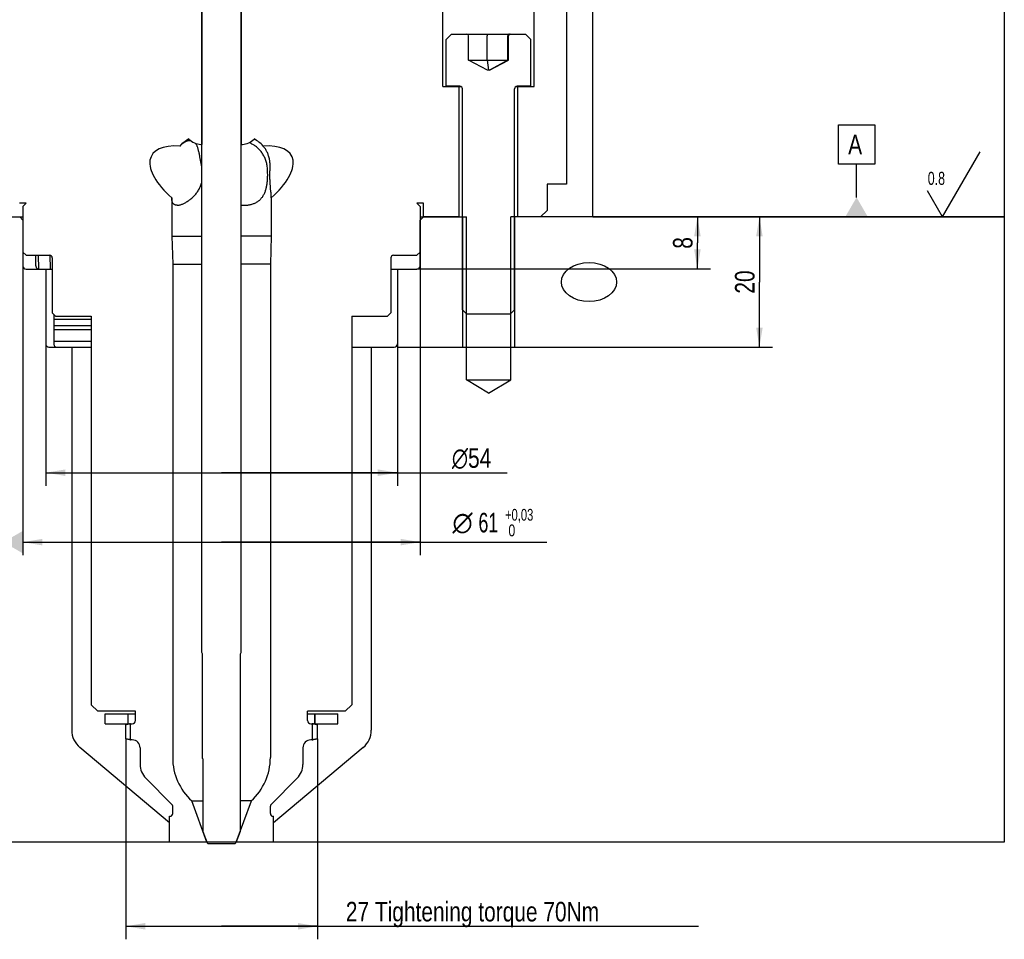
# Model space of a CAD drawing. Extents: x 0 to 1189, y 0 to 841.
# Tile 67 of 77: x 603 to 755, y 428 to 569. Entities that reach past the tile are written whole.
import ezdxf

# ---------------------------------------------------------------- set-up
doc = ezdxf.new("R2010")
doc.units = 0
doc.header["$LTSCALE"] = 65.395
doc.layers.get('0').update_dxf_attribs({"linetype": 'CONTINUOUS'})
for name, color, linetype in [('99M0011_BL10', 7, 'CONTINUOUS'), ('MG46096_3D_N_45_R000_JG_BL12', 7, 'CONTINUOUS'), ('MG46_3D_PPU_WEB_BL11', 7, 'CONTINUOUS'), ('MG46_3D_PSUP_WEB_BL14', 7, 'CONTINUOUS')]:
    doc.layers.add(name, color=color, linetype=linetype)
doc.styles.get("Standard").update_dxf_attribs({"font": 'txt', "width": 0.8})
doc.styles.add('TEXTSTYLE_1', font='gdt', dxfattribs={"width": 0.8})
doc.dimstyles.new('DIMSTYLE_2', dxfattribs={"dimtxt": 3, "dimasz": 3, "dimexe": 2, "dimexo": 0, "dimgap": 0.75, "dimtad": 1, "dimtxsty": 'STANDARD', "dimblk": '_ARROW_FILLED', "dimblk1": '_ARROW_FILLED', "dimblk2": '_ARROW_FILLED', "dimcen": 0.09, "dimazin": 3, "dimtp": 0.3, "dimtm": 0.3, "dimtfac": 1, "dimtofl": 0, "dimtmove": 0, "dimatfit": 3, "dimtolj": 1})
doc.dimstyles.new('DIMSTYLE_4', dxfattribs={"dimtxt": 3, "dimasz": 3, "dimexe": 2, "dimexo": 0, "dimgap": 0.75, "dimtad": 1, "dimtxsty": 'STANDARD', "dimblk": '_ARROW_FILLED', "dimblk1": '_ARROW_FILLED', "dimblk2": '_ARROW_FILLED', "dimcen": 0.09, "dimazin": 3, "dimtp": 0.2, "dimtm": 0.2, "dimtfac": 1, "dimtofl": 0, "dimtmove": 0, "dimatfit": 3, "dimtolj": 1})
doc.dimstyles.new('DIMSTYLE_7', dxfattribs={"dimtxt": 3, "dimasz": 3, "dimexe": 2, "dimexo": 0, "dimgap": 0.75, "dimtad": 1, "dimtxsty": 'STANDARD', "dimblk": '_ARROW_FILLED', "dimblk1": '_ARROW_FILLED', "dimblk2": '_ARROW_FILLED', "dimcen": 0.09, "dimazin": 3, "dimtp": 0.5, "dimtm": 0.5, "dimtfac": 1, "dimtofl": 0, "dimtmove": 0, "dimatfit": 3, "dimtolj": 1})
doc.dimstyles.new('DIMSTYLE_8', dxfattribs={"dimtxt": 3, "dimasz": 3, "dimexe": 2, "dimexo": 0, "dimgap": 0.75, "dimtad": 1, "dimtxsty": 'STANDARD', "dimblk": '_ARROW_FILLED', "dimblk1": '_ARROW_FILLED', "dimblk2": '_ARROW_FILLED', "dimcen": 0.09, "dimazin": 3, "dimtol": 1, "dimtp": 0.03, "dimtfac": 0.6, "dimtofl": 0, "dimtmove": 0, "dimatfit": 3, "dimtolj": 1})

# ---------------------------------------------------------------- blocks, each defined once
blk = doc.blocks.new('_ARROW_FILLED')
at = {"color": 0, "linetype": 'BYBLOCK'}
blk.add_solid([(0, 0), (-1, 0.167), (-1, -0.167)], dxfattribs=at)
blk = doc.blocks.new('*D4')
at = {"color": 2, "linetype": 'CONTINUOUS'}
for p, q in [((607.34, 519.65), (607.34, 497.88)), ((661.34, 519.65), (661.34, 497.88)), ((607.34, 499.88), (634.34, 499.88)), ((661.34, 499.88), (634.34, 499.88)), ((634.34, 499.88), (678.21, 499.88))]:
    blk.add_line(p, q, dxfattribs=at)
at = {"color": 2, "linetype": 'CONTINUOUS', "xscale": 3, "yscale": 3, "zscale": 3, "rotation": 180}
blk.add_blockref('_ARROW_FILLED', (607.34, 499.88), dxfattribs=at)
at = {"color": 2, "linetype": 'CONTINUOUS', "xscale": 3, "yscale": 3, "zscale": 3}
blk.add_blockref('_ARROW_FILLED', (661.34, 499.88), dxfattribs=at)
at = {"color": 2, "linetype": 'CONTINUOUS', "insert": (669.71, 503.63), "char_height": 3, "width": 12.75, "attachment_point": 1, "style": 'TEXTSTYLE_1'}
blk.add_mtext('{\\Fgdt;n}\\Ftxt;54', dxfattribs=at)
blk = doc.blocks.new('*D8')
at = {"color": 2, "linetype": 'CONTINUOUS'}
for p, q in [((707.42, 539.15), (707.42, 535.15)), ((707.42, 531.15), (707.42, 535.15)), ((664.34, 531.15), (709.42, 531.15))]:
    blk.add_line(p, q, dxfattribs=at)
at = {"color": 2, "linetype": 'CONTINUOUS', "xscale": 3, "yscale": 3, "zscale": 3}
for p, rotation in [((707.42, 539.15), 90), ((707.42, 531.15), 270)]:
    blk.add_blockref('_ARROW_FILLED', p, dxfattribs=dict(at, rotation=rotation))
at = {"color": 2, "linetype": 'CONTINUOUS', "insert": (703.67, 535.15), "char_height": 3, "width": 3.5357, "attachment_point": 2, "rotation": 90}
blk.add_mtext('8', dxfattribs=at)
blk = doc.blocks.new('*D21')
at = {"color": 2, "linetype": 'CONTINUOUS'}
for p, q in [((619.62, 459.05), (619.62, 428.25)), ((649.07, 459.05), (649.07, 428.25)), ((619.62, 430.25), (634.34, 430.25)), ((649.07, 430.25), (634.34, 430.25)), ((634.34, 430.25), (707.57, 430.25))]:
    blk.add_line(p, q, dxfattribs=at)
at = {"color": 2, "linetype": 'CONTINUOUS', "xscale": 3, "yscale": 3, "zscale": 3, "rotation": 180}
blk.add_blockref('_ARROW_FILLED', (619.62, 430.25), dxfattribs=at)
at = {"color": 2, "linetype": 'CONTINUOUS', "xscale": 3, "yscale": 3, "zscale": 3}
blk.add_blockref('_ARROW_FILLED', (649.07, 430.25), dxfattribs=at)
at = {"color": 2, "linetype": 'CONTINUOUS', "insert": (653.43, 434), "char_height": 3, "width": 81.2143, "attachment_point": 1}
blk.add_mtext('27 Tightening torque 70Nm', dxfattribs=at)
blk = doc.blocks.new('*D23')
at = {"color": 2, "linetype": 'CONTINUOUS'}
for p, q in [((617.85, 661.85), (540.71, 661.85)), ((542.71, 661.85), (542.71, 600.5)), ((542.71, 539.15), (542.71, 600.5))]:
    blk.add_line(p, q, dxfattribs=at)
at = {"color": 2, "linetype": 'CONTINUOUS', "xscale": 3, "yscale": 3, "zscale": 3}
for p, rotation in [((542.71, 661.85), 90), ((542.71, 539.15), 270)]:
    blk.add_blockref('_ARROW_FILLED', p, dxfattribs=dict(at, rotation=rotation))
at = {"color": 2, "linetype": 'CONTINUOUS', "insert": (538.96, 600.5), "char_height": 3, "width": 15.75, "attachment_point": 2, "rotation": 90}
blk.add_mtext('122,7', dxfattribs=at)
blk = doc.blocks.new('*D27')
at = {"color": 2, "linetype": 'CONTINUOUS'}
for p, q in [((707.42, 539.15), (718.94, 539.15)), ((716.94, 539.15), (716.94, 529.15)), ((716.94, 519.15), (716.94, 529.15)), ((661.34, 519.15), (718.94, 519.15))]:
    blk.add_line(p, q, dxfattribs=at)
at = {"color": 2, "linetype": 'CONTINUOUS', "xscale": 3, "yscale": 3, "zscale": 3}
for p, rotation in [((716.94, 539.15), 90), ((716.94, 519.15), 270)]:
    blk.add_blockref('_ARROW_FILLED', p, dxfattribs=dict(at, rotation=rotation))
at = {"color": 2, "linetype": 'CONTINUOUS', "insert": (713.19, 529.15), "char_height": 3, "width": 7.0714, "attachment_point": 2, "rotation": 90}
blk.add_mtext('20', dxfattribs=at)
blk = doc.blocks.new('*D28')
at = {"color": 2, "linetype": 'CONTINUOUS'}
for p, q in [((603.84, 539.15), (603.84, 487.22)), ((664.84, 539.15), (664.84, 487.22)), ((603.84, 489.22), (634.34, 489.22)), ((664.84, 489.22), (634.34, 489.22)), ((634.34, 489.22), (684.3, 489.22))]:
    blk.add_line(p, q, dxfattribs=at)
at = {"color": 2, "linetype": 'CONTINUOUS', "xscale": 3, "yscale": 3, "zscale": 3, "rotation": 180}
blk.add_blockref('_ARROW_FILLED', (603.84, 489.22), dxfattribs=at)
at = {"color": 2, "linetype": 'CONTINUOUS', "xscale": 3, "yscale": 3, "zscale": 3}
blk.add_blockref('_ARROW_FILLED', (664.84, 489.22), dxfattribs=at)
at = {"color": 2, "linetype": 'CONTINUOUS', "style": 'TEXTSTYLE_1'}
blk.add_text('n', height=3, dxfattribs=at).set_placement((669.8, 490.72))
at = {"color": 2, "linetype": 'CONTINUOUS'}
for s, height, width, p in [('61', 3, 0.678571, (673.8, 490.72)), ('+0,03', 1.8, 0.714286, (677.87, 492.52)), (' 0', 1.8, 0.785714, (677.87, 490.12))]:
    blk.add_text(s, height=height, dxfattribs=dict(at, width=width)).set_placement(p)
blk = doc.blocks.new('SF0_BL19', base_point=(746.79, 544.15))
at = {"color": 2, "linetype": 'CONTINUOUS'}
for q in [(750.84, 549.15), (742.75, 543.15)]:
    blk.add_line((745.06, 539.15), q, dxfattribs=at)
at = {"color": 2, "linetype": 'CONTINUOUS', "width": 0.714286}
blk.add_text('0.8', height=2, dxfattribs=at).set_placement((742.79, 544.06))
blk = doc.blocks.new('99M0011_BL10', base_point=(734.44, 546.21))
at = {"layer": '99M0011_BL10', "color": 2, "linetype": 'CONTINUOUS'}
for p, q in [((729.07, 553.26), (734.64, 553.26)), ((729.07, 547.26), (729.07, 553.26)), ((734.64, 553.26), (734.64, 547.26)), ((734.64, 547.26), (729.07, 547.26)), ((731.86, 542.15), (731.86, 547.26)), ((727.63, 539.15), (741.25, 539.15))]:
    blk.add_line(p, q, dxfattribs=at)
blk.add_solid([(733.59, 539.15), (730.13, 539.15), (731.86, 542.15)], dxfattribs=at)
at = {"layer": '99M0011_BL10', "color": 2, "linetype": 'CONTINUOUS', "insert": (730.57, 551.76), "char_height": 3, "width": 3.8571, "attachment_point": 1}
blk.add_mtext('A', dxfattribs=at)
blk = doc.blocks.new('MG46_3D_PPU_WEB_BL11', base_point=(604.15, 524.71))
at = {"layer": 'MG46_3D_PPU_WEB_BL11', "color": 7, "linetype": 'CONTINUOUS'}
for p, q in [((596.74, 539.15), (603.84, 539.15)), ((603.35, 539.15), (603.84, 538.66)), ((603.84, 538.66), (603.84, 531.65)), ((664.84, 539.15), (671.94, 539.15)), ((664.84, 538.65), (665.34, 539.15)), ((664.84, 531.65), (664.84, 538.65)), ((671.94, 514.15), (671.94, 539.15)), ((754.55, 539.15), (678.74, 539.15)), ((678.74, 514.15), (678.74, 539.15)), ((754.55, 539.15), (754.55, 443.15)), ((605.83, 531.65), (605.83, 533.25)), ((604.34, 531.15), (608.34, 531.15)), ((607.34, 531.15), (607.34, 519.65)), ((660.34, 531.15), (664.34, 531.15)), ((661.34, 531.15), (661.34, 519.65)), ((608.58, 524.17), (608.58, 519.65)), ((607.84, 519.15), (614.34, 519.15)), ((611.34, 519.15), (611.34, 460.37)), ((654.34, 519.15), (660.84, 519.15)), ((657.34, 519.15), (657.34, 460.37)), ((671.34, 519.15), (679.34, 519.15)), ((671.94, 514.15), (678.74, 514.15)), ((675.34, 512.11), (671.94, 514.15)), ((675.34, 512.11), (678.74, 514.15)), ((626.34, 446.15), (612.59, 457.69)), ((656.09, 457.69), (642.34, 446.15)), ((626.34, 443.15), (626.34, 446.15)), ((642.34, 443.15), (642.34, 446.15)), ((626.34, 443.15), (514.13, 443.15)), ((754.55, 443.15), (642.34, 443.15))]:
    blk.add_line(p, q, dxfattribs=at)
at = {"layer": 'MG46_3D_PPU_WEB_BL11', "color": 2, "linetype": 'CONTINUOUS'}
for p, q in [((671.34, 539.15), (671.34, 519.15)), ((679.34, 539.15), (679.34, 519.15))]:
    blk.add_line(p, q, dxfattribs=at)
at = {"layer": 'MG46_3D_PPU_WEB_BL11', "color": 7, "linetype": 'CONTINUOUS'}
for points in [[(605.83, 531.65), (605.84, 531.56), (605.86, 531.47), (605.89, 531.38), (605.94, 531.31), (606, 531.24), (606.07, 531.19), (606.14, 531.17), (606.22, 531.15)], [(608.58, 519.65), (608.59, 519.56), (608.61, 519.47), (608.64, 519.39), (608.69, 519.31), (608.75, 519.24), (608.82, 519.19), (608.9, 519.17), (608.98, 519.15)]]:
    blk.add_lwpolyline(points, dxfattribs=at)
for centre, radius, start, end in [((604.34, 531.65), 0.5, 180, 270), ((664.34, 531.65), 0.5, 270, 360), ((607.84, 519.65), 0.5, 180, 270), ((660.84, 519.65), 0.5, 270, 360), ((614.84, 460.37), 3.5, 180, 230), ((653.84, 460.37), 3.5, 310, 360)]:
    blk.add_arc(centre, radius, start, end, dxfattribs=at)
blk.add_ellipse((690.77, 529.15), major_axis=(-4.24, 0), ratio=0.707107, dxfattribs=at)
blk = doc.blocks.new('MG46096_3D_N_45_R000_JG_BL12', base_point=(605.63, 511.41))
at = {"layer": 'MG46096_3D_N_45_R000_JG_BL12', "color": 7, "linetype": 'CONTINUOUS'}
for p, q in [((668.34, 559.15), (668.34, 620.35)), ((682.34, 559.15), (682.34, 620.35)), ((687.34, 618.15), (687.34, 544.15)), ((631.34, 472.29), (631.34, 588.15)), ((637.34, 472.29), (637.34, 588.15)), ((631.32, 578.3), (631.32, 550.25)), ((637.37, 578.3), (637.37, 550.25)), ((668.84, 566.4), (669.64, 567.2)), ((669.64, 567.2), (681.04, 567.2)), ((675.16, 567.05), (675.16, 567.02)), ((681.84, 566.4), (681.04, 567.2)), ((668.84, 559.2), (668.84, 566.4)), ((672.27, 563.2), (672.27, 566.94)), ((675.16, 567.02), (675.16, 566.99)), ((675.16, 566.99), (675.16, 566.96)), ((675.16, 563.2), (675.16, 566.96)), ((678.32, 563.2), (678.32, 566.94)), ((678.42, 563.2), (678.42, 566.94)), ((681.84, 559.2), (681.84, 566.4)), ((672.27, 563.2), (678.42, 563.2)), ((675.19, 561.67), (672.27, 563.2)), ((675.16, 563.2), (675.33, 561.67)), ((678.32, 563.2), (675.5, 561.67)), ((675.5, 561.67), (678.42, 563.2)), ((675.5, 561.67), (675.19, 561.67)), ((668.34, 559.15), (671.14, 559.15)), ((670.94, 559.2), (668.84, 559.2)), ((670.84, 539.15), (670.84, 559.15)), ((671.34, 524.88), (671.34, 558.8)), ((679.34, 524.88), (679.34, 558.8)), ((679.55, 559.15), (682.34, 559.15)), ((681.84, 559.2), (679.74, 559.2)), ((679.84, 539.15), (679.84, 559.15)), ((629.34, 551.12), (629.34, 551.09)), ((639.34, 551.12), (639.34, 551.09)), ((631.14, 550.25), (631.32, 550.25)), ((637.34, 550.25), (637.54, 550.25)), ((631.08, 548.09), (631.02, 548.38)), ((631.21, 547.34), (631.08, 548.09)), ((631.27, 547.03), (631.21, 547.34)), ((641.94, 542.97), (641.88, 543.58)), ((687.34, 544.15), (684.34, 544.15)), ((684.34, 544.15), (684.34, 540.15)), ((626.69, 542.09), (626.69, 536.2)), ((640.34, 541.88), (640.37, 541.91)), ((641.99, 542.09), (641.99, 536.2)), ((604.34, 541.25), (603.34, 541.25)), ((603.84, 540.75), (604.34, 541.25)), ((603.84, 540.75), (603.84, 533.75)), ((665.34, 541.25), (664.34, 541.25)), ((664.84, 540.75), (664.34, 541.25)), ((664.84, 540.75), (664.84, 533.75)), ((665.34, 539.15), (665.34, 541.25)), ((683.34, 539.15), (684.34, 540.15)), ((664.84, 539.15), (665.25, 539.15)), ((670.84, 539.15), (665.34, 539.15)), ((683.34, 539.15), (679.84, 539.15)), ((626.69, 536.2), (631.34, 536.2)), ((626.69, 536.2), (626.84, 531.9)), ((641.99, 536.2), (637.34, 536.2)), ((641.99, 536.2), (641.84, 531.9)), ((603.84, 533.75), (604.34, 533.25)), ((604.34, 533.25), (607.94, 533.25)), ((606.19, 533.25), (606.22, 531.15)), ((607.99, 533.25), (608.02, 531.15)), ((608.34, 532.85), (608.34, 524.4)), ((660.34, 532.85), (660.34, 524.4)), ((660.74, 533.25), (664.34, 533.25)), ((664.84, 533.75), (664.34, 533.25)), ((626.84, 531.9), (631.34, 531.9)), ((626.84, 531.9), (626.84, 456.15)), ((641.84, 531.9), (637.34, 531.9)), ((641.84, 531.9), (641.84, 456.15)), ((672.02, 524.2), (671.34, 524.88)), ((678.67, 524.2), (679.34, 524.88)), ((608.34, 524.4), (608.84, 523.9)), ((614.34, 523.4), (608.58, 523.4)), ((608.84, 523.9), (614.34, 523.9)), ((614.34, 523.9), (614.34, 464.25)), ((654.34, 523.9), (659.84, 523.9)), ((654.34, 523.9), (654.34, 464.25)), ((660.34, 524.4), (659.84, 523.9)), ((678.67, 524.2), (672.02, 524.2)), ((614.34, 522.4), (608.58, 522.4)), ((614.34, 521.8), (608.58, 521.8)), ((614.34, 520), (608.58, 520)), ((631.44, 472.05), (631.34, 472.29)), ((631.44, 456), (631.44, 472.05)), ((637.24, 472.05), (637.34, 472.29)), ((637.24, 456), (637.24, 472.05)), ((614.34, 464.25), (615.34, 463.25)), ((654.34, 464.25), (653.34, 463.25)), ((621.14, 463.25), (615.34, 463.25)), ((616.49, 462.85), (621.14, 462.85)), ((616.49, 461.35), (616.49, 462.85)), ((620.01, 461.35), (620.01, 462.85)), ((621.14, 461.85), (621.14, 463.25)), ((653.34, 463.25), (647.54, 463.25)), ((647.54, 461.85), (647.54, 463.25)), ((647.54, 462.85), (652.19, 462.85)), ((648.62, 462.85), (648.62, 461.35)), ((648.7, 461.35), (648.7, 462.85)), ((652.19, 461.35), (652.19, 462.85)), ((616.49, 461.35), (620.64, 461.35)), ((620.35, 461.34), (620.44, 461.35)), ((620.36, 458.87), (620.36, 461.34)), ((648.04, 461.35), (648.24, 461.35)), ((648.34, 461.34), (648.24, 461.35)), ((648.28, 461.35), (652.19, 461.35)), ((648.33, 458.87), (648.33, 461.34)), ((619.62, 461.16), (619.62, 459.05)), ((649.07, 459.05), (649.07, 461.16)), ((620.35, 458.87), (620.44, 458.85)), ((620.64, 458.85), (620.44, 458.85)), ((648.24, 458.85), (648.04, 458.85)), ((648.24, 458.85), (648.34, 458.87)), ((621.84, 457.65), (621.84, 455.1)), ((646.84, 457.65), (646.84, 455.1)), ((631.49, 455.95), (631.44, 456)), ((631.49, 455.95), (631.49, 444.8)), ((637.19, 455.95), (637.24, 456)), ((637.19, 455.95), (637.19, 444.8)), ((626.73, 448.97), (622.72, 452.98)), ((641.96, 448.97), (645.96, 452.98)), ((629.77, 449.51), (631.49, 449.51)), ((632.08, 443.15), (629.77, 449.51)), ((636.6, 443.15), (638.92, 449.51)), ((638.92, 449.51), (637.19, 449.51)), ((626.84, 447.55), (626.84, 448.69)), ((641.84, 447.55), (641.84, 448.69)), ((626.34, 447.15), (626.44, 447.15)), ((626.34, 443.15), (626.34, 447.15)), ((642.24, 447.15), (642.34, 447.15)), ((642.34, 443.15), (642.34, 447.15)), ((631.49, 444.8), (632.13, 443.05)), ((637.19, 444.8), (636.56, 443.05)), ((632.09, 443.15), (626.34, 443.15)), ((632.13, 443.05), (632.23, 442.95)), ((636.56, 443.05), (636.46, 442.95)), ((642.34, 443.15), (636.6, 443.15)), ((632.23, 442.95), (636.46, 442.95))]:
    blk.add_line(p, q, dxfattribs=at)
for points in [[(675.14, 567.2), (675.14, 567.2), (675.14, 567.2), (675.14, 567.2), (675.15, 567.19), (675.15, 567.19), (675.15, 567.18), (675.15, 567.17), (675.15, 567.16), (675.15, 567.15), (675.15, 567.14), (675.15, 567.13), (675.15, 567.12), (675.15, 567.11), (675.15, 567.09), (675.15, 567.08), (675.16, 567.07), (675.16, 567.05)], [(678.57, 567.2), (678.55, 567.2), (678.53, 567.2), (678.51, 567.2), (678.5, 567.19), (678.48, 567.19), (678.46, 567.18), (678.45, 567.17), (678.43, 567.16), (678.42, 567.15), (678.41, 567.14), (678.39, 567.13), (678.38, 567.12), (678.37, 567.11), (678.36, 567.09), (678.35, 567.08), (678.34, 567.07), (678.34, 567.05), (678.33, 567.04), (678.33, 567.02), (678.32, 567.01), (678.32, 566.99), (678.32, 566.98), (678.32, 566.96), (678.32, 566.94)], [(627.96, 550.03), (628.03, 550.11), (628.1, 550.18), (628.16, 550.24), (628.23, 550.3), (628.3, 550.36), (628.36, 550.41), (628.43, 550.46), (628.49, 550.51), (628.56, 550.55), (628.62, 550.59), (628.68, 550.63), (628.75, 550.67), (628.81, 550.7), (628.87, 550.73), (628.92, 550.75), (628.98, 550.78), (629.03, 550.8), (629.08, 550.82), (629.13, 550.83), (629.18, 550.85), (629.23, 550.86), (629.28, 550.87), (629.33, 550.88), (629.38, 550.89), (629.42, 550.9), (629.47, 550.9), (629.52, 550.9), (629.56, 550.9)], [(631.02, 548.38), (631, 548.52), (630.97, 548.65), (630.94, 548.78), (630.92, 548.91), (630.89, 549.03), (630.86, 549.16), (630.83, 549.27), (630.8, 549.39), (630.77, 549.5), (630.74, 549.6), (630.71, 549.7), (630.68, 549.8), (630.65, 549.89), (630.62, 549.97), (630.58, 550.05), (630.55, 550.13), (630.52, 550.2), (630.48, 550.27), (630.45, 550.33), (630.41, 550.39), (630.39, 550.43)], [(639.24, 550.21), (639.13, 550.27), (639.02, 550.33), (638.91, 550.39), (638.8, 550.45), (638.69, 550.5), (638.58, 550.54), (638.57, 550.55)], [(641.38, 546.7), (641.36, 546.87), (641.34, 547.03), (641.31, 547.19), (641.28, 547.35), (641.24, 547.5), (641.2, 547.65), (641.15, 547.81), (641.1, 547.96), (641.04, 548.1), (640.98, 548.25), (640.91, 548.39), (640.84, 548.53), (640.76, 548.66), (640.68, 548.79), (640.6, 548.92), (640.51, 549.05), (640.41, 549.17), (640.32, 549.29), (640.22, 549.4), (640.12, 549.51), (640.01, 549.61), (639.91, 549.71), (639.8, 549.81), (639.69, 549.9), (639.58, 549.98), (639.47, 550.06), (639.36, 550.14), (639.24, 550.21)], [(641.8, 546.7), (641.81, 546.86), (641.81, 547.02), (641.8, 547.18), (641.79, 547.33), (641.78, 547.49), (641.76, 547.64), (641.74, 547.79), (641.72, 547.93), (641.69, 548.08), (641.65, 548.22), (641.61, 548.36), (641.57, 548.5), (641.53, 548.63), (641.48, 548.76), (641.43, 548.89), (641.38, 549.01), (641.32, 549.13), (641.26, 549.25), (641.2, 549.36), (641.14, 549.47), (641.07, 549.58), (641, 549.68), (640.93, 549.77), (640.86, 549.86), (640.79, 549.95), (640.72, 550.03)], [(631.34, 546.7), (631.3, 546.87), (631.27, 547.03)], [(640.37, 541.91), (640.45, 542), (640.53, 542.1), (640.61, 542.2), (640.68, 542.3), (640.75, 542.41), (640.81, 542.51), (640.87, 542.62), (640.93, 542.74), (640.98, 542.85), (641.03, 542.97), (641.07, 543.09), (641.11, 543.21), (641.15, 543.33), (641.19, 543.45), (641.22, 543.58), (641.25, 543.71), (641.27, 543.83), (641.3, 543.96), (641.32, 544.09), (641.34, 544.23), (641.36, 544.36), (641.37, 544.5), (641.39, 544.64), (641.4, 544.78), (641.41, 544.92), (641.41, 545.06), (641.42, 545.21), (641.42, 545.36), (641.43, 545.52), (641.43, 545.67), (641.42, 545.84), (641.42, 546), (641.41, 546.17), (641.4, 546.34), (641.39, 546.52), (641.38, 546.7)], [(641.88, 543.58), (641.85, 543.83), (641.84, 543.96), (641.83, 544.09), (641.82, 544.23), (641.81, 544.36), (641.8, 544.5), (641.8, 544.63), (641.79, 544.77), (641.78, 544.92), (641.78, 545.06), (641.78, 545.21), (641.77, 545.36), (641.77, 545.52), (641.77, 545.67), (641.77, 545.84), (641.78, 546), (641.78, 546.17), (641.79, 546.34), (641.79, 546.52), (641.8, 546.7)], [(627.53, 540.93), (627.6, 540.94), (627.68, 540.94), (627.77, 540.95), (627.85, 540.97), (627.94, 540.99), (628.04, 541.02), (628.13, 541.04), (628.23, 541.08), (628.33, 541.12), (628.43, 541.16), (628.54, 541.21), (628.64, 541.26), (628.75, 541.31), (628.86, 541.37), (628.97, 541.44), (629.09, 541.51), (629.2, 541.59), (629.31, 541.66), (629.43, 541.75), (629.54, 541.83), (629.65, 541.93), (629.77, 542.02), (629.88, 542.12), (629.98, 542.22), (630.09, 542.33), (630.19, 542.44), (630.29, 542.55), (630.39, 542.66), (630.48, 542.78), (630.57, 542.9), (630.66, 543.02), (630.74, 543.14), (630.82, 543.27), (630.89, 543.39), (630.96, 543.52), (631.02, 543.65), (631.08, 543.78), (631.14, 543.91), (631.19, 544.04), (631.23, 544.18), (631.28, 544.31), (631.32, 544.45), (631.34, 544.57)], [(641.99, 542.09), (641.99, 542.19), (641.99, 542.3), (641.98, 542.4), (641.98, 542.51), (641.97, 542.62), (641.96, 542.73), (641.95, 542.85), (641.94, 542.97)], [(627.11, 541.02), (627.1, 541.03), (627.05, 541.06), (627, 541.1), (626.96, 541.14), (626.92, 541.18), (626.89, 541.22), (626.85, 541.27), (626.82, 541.33), (626.8, 541.39), (626.77, 541.45), (626.75, 541.52), (626.74, 541.59), (626.72, 541.66), (626.71, 541.74), (626.7, 541.83), (626.7, 541.91), (626.69, 542), (626.69, 542.09)], [(637.82, 540.93), (637.96, 540.94), (638.09, 540.94), (638.23, 540.95), (638.37, 540.97), (638.5, 540.98), (638.63, 541.01), (638.76, 541.03), (638.89, 541.06), (639.01, 541.1), (639.13, 541.14), (639.25, 541.18), (639.37, 541.22), (639.48, 541.27), (639.59, 541.33), (639.7, 541.39), (639.81, 541.45), (639.91, 541.52), (640.01, 541.59), (640.1, 541.66), (640.2, 541.74), (640.29, 541.82), (640.34, 541.88)], [(627.53, 540.93), (627.46, 540.94), (627.39, 540.94), (627.32, 540.95), (627.26, 540.97), (627.21, 540.98), (627.15, 541.01), (627.11, 541.02)], [(637.34, 540.96), (637.36, 540.95), (637.52, 540.94), (637.67, 540.94), (637.82, 540.93)], [(620.35, 461.34), (620.27, 461.32), (620.2, 461.31), (620.13, 461.29), (620.06, 461.28), (619.99, 461.26), (619.92, 461.24), (619.84, 461.23), (619.77, 461.21), (619.7, 461.19), (619.63, 461.17)], [(649.06, 461.17), (648.98, 461.19), (648.91, 461.21), (648.84, 461.23), (648.77, 461.24), (648.7, 461.26), (648.63, 461.28), (648.55, 461.29), (648.48, 461.31), (648.41, 461.32), (648.34, 461.34)], [(619.62, 461.16), (619.62, 461.16), (619.62, 461.16), (619.62, 461.16), (619.62, 461.16), (619.63, 461.17)], [(649.06, 461.17), (649.06, 461.16), (649.06, 461.16), (649.07, 461.16), (649.07, 461.16), (649.07, 461.16)], [(619.63, 459.04), (619.62, 459.04), (619.62, 459.05), (619.62, 459.05), (619.62, 459.05), (619.62, 459.05)], [(620.35, 458.87), (620.27, 458.88), (620.2, 458.9), (620.13, 458.91), (620.06, 458.93), (619.99, 458.95), (619.92, 458.96), (619.84, 458.98), (619.77, 459), (619.7, 459.02), (619.63, 459.04)], [(649.06, 459.04), (648.98, 459.02), (648.91, 459), (648.84, 458.98), (648.77, 458.96), (648.7, 458.95), (648.63, 458.93), (648.55, 458.91), (648.48, 458.9), (648.41, 458.88), (648.34, 458.87)], [(649.07, 459.05), (649.07, 459.05), (649.07, 459.05), (649.06, 459.05), (649.06, 459.04), (649.06, 459.04)]]:
    blk.add_lwpolyline(points, dxfattribs=at)
for centre, radius, start, end in [((670.94, 558.8), 0.4, 0, 90), ((679.74, 558.8), 0.4, 90, 180), ((631.69, 546.7), 5, 118.0343, 138.2678), ((631.44, 553.24), 3, 225.7012, 264.353), ((637.25, 553.24), 3, 275.647, 314.2988), ((636.99, 546.7), 5, 41.7322, 61.9657), ((607.94, 532.85), 0.4, 0, 90), ((660.74, 532.85), 0.4, 90, 180), ((620.64, 461.85), 0.5, 270, 360), ((648.04, 461.85), 0.5, 180, 270), ((620.64, 457.65), 1.2, 0, 90), ((648.04, 457.65), 1.2, 90, 180), ((635.84, 456.15), 9, 180, 227.5495), ((632.84, 456.15), 9, 312.4505, 360), ((624.84, 455.1), 3, 180, 225), ((643.84, 455.1), 3, 315, 360), ((626.44, 448.69), 0.4, 0, 45), ((642.24, 448.69), 0.4, 135, 180), ((626.44, 447.55), 0.4, 270, 360), ((642.24, 447.55), 0.4, 180, 270)]:
    blk.add_arc(centre, radius, start, end, dxfattribs=at)
for centre, major_axis, ratio, start_param, end_param in [((672.01, 566.94), (0.26, 0), 0.99863, 0, 1.570796), ((678.68, 566.94), (-0.26, 0), 0.99863, -1.570796, 0), ((634.34, 542.88), (10.77, -5.63), 0.411455, 2.400899, 4.156614), ((634.34, 542.88), (10.77, 5.63), 0.411455, -1.015021, 0.740693)]:
    blk.add_ellipse(centre, major_axis=major_axis, ratio=ratio, start_param=start_param, end_param=end_param, dxfattribs=at)
blk = doc.blocks.new('MG46_3D_PSUP_WEB_BL14', base_point=(604.15, 476.81))
at = {"layer": 'MG46_3D_PSUP_WEB_BL14', "color": 7, "linetype": 'CONTINUOUS'}
for p, q in [((754.55, 625.15), (754.55, 539.15)), ((691.34, 539.15), (691.34, 620.15)), ((691.34, 539.15), (754.55, 539.15))]:
    blk.add_line(p, q, dxfattribs=at)

msp = doc.modelspace()

# ---------------------------------------------------------------- linework, layer by layer
at = {"color": 7, "linetype": 'CONTINUOUS'}
msp.add_line((754.551, 443.154), (514.134, 443.154), dxfattribs=at)
at = {"color": 2, "linetype": 'CONTINUOUS'}
msp.add_solid([(603.843, 490.954), (603.843, 487.49), (600.843, 489.222)], dxfattribs=at)

# ---------------------------------------------------------------- block references
msp.add_blockref('SF0_BL19', (746.794, 544.154), dxfattribs=at)
at = {"layer": '99M0011_BL10'}
msp.add_blockref('99M0011_BL10', (734.442, 546.207), dxfattribs=at)
at = {"layer": 'MG46096_3D_N_45_R000_JG_BL12'}
msp.add_blockref('MG46096_3D_N_45_R000_JG_BL12', (605.627, 511.409), dxfattribs=at)
at = {"layer": 'MG46_3D_PPU_WEB_BL11'}
msp.add_blockref('MG46_3D_PPU_WEB_BL11', (604.153, 524.706), dxfattribs=at)
at = {"layer": 'MG46_3D_PSUP_WEB_BL14'}
msp.add_blockref('MG46_3D_PSUP_WEB_BL14', (604.153, 476.809), dxfattribs=at)

# ---------------------------------------------------------------- dimensions: what is measured, and where the dimension line sits
at = {"color": 2, "linetype": 'CONTINUOUS'}
for base, p1, p2, angle, dimstyle, picture, middle in [((542.71, 661.854), (589.943, 539.154), (617.853, 661.854), 90, 'DIMSTYLE_7', '*D23', (542.71, 600.076)), ((716.94, 519.154), (707.415, 539.154), (661.343, 519.154), 270, 'DIMSTYLE_4', '*D27', (716.94, 528.726)), ((707.415, 539.154), (664.343, 531.154), (678.743, 539.154), 90, 'DIMSTYLE_4', '*D8', (707.415, 534.726))]:
    dim = msp.add_linear_dim(base=base, p1=p1, p2=p2, angle=angle, dimstyle=dimstyle, dxfattribs=at)
    dim.commit()
    dim.dimension.update_dxf_attribs({"geometry": picture, "text_midpoint": middle, "dimtype": 160})
dim = msp.add_linear_dim(base=(603.843, 489.222), p1=(664.843, 539.154), p2=(603.843, 539.154), angle=180, text='%%c<>', dimstyle='DIMSTYLE_8', dxfattribs=at)
dim.commit()
dim.dimension.update_dxf_attribs({"geometry": '*D28', "text_midpoint": (677.05, 489.222), "dimtype": 160})
for base, p1, p2, text, dimstyle, picture, middle in [((661.343, 499.883), (607.343, 519.654), (661.343, 519.654), '%%c<>', 'DIMSTYLE_2', '*D4', (673.965, 499.883)), ((649.067, 430.254), (619.618, 459.047), (649.067, 459.047), '<> Tightening torque 70Nm', 'DIMSTYLE_4', '*D21', (680.497, 430.254))]:
    dim = msp.add_linear_dim(base=base, p1=p1, p2=p2, text=text, dimstyle=dimstyle, dxfattribs=at)
    dim.commit()
    dim.dimension.update_dxf_attribs({"geometry": picture, "text_midpoint": middle, "dimtype": 160})

doc.saveas('drawing.dxf')
